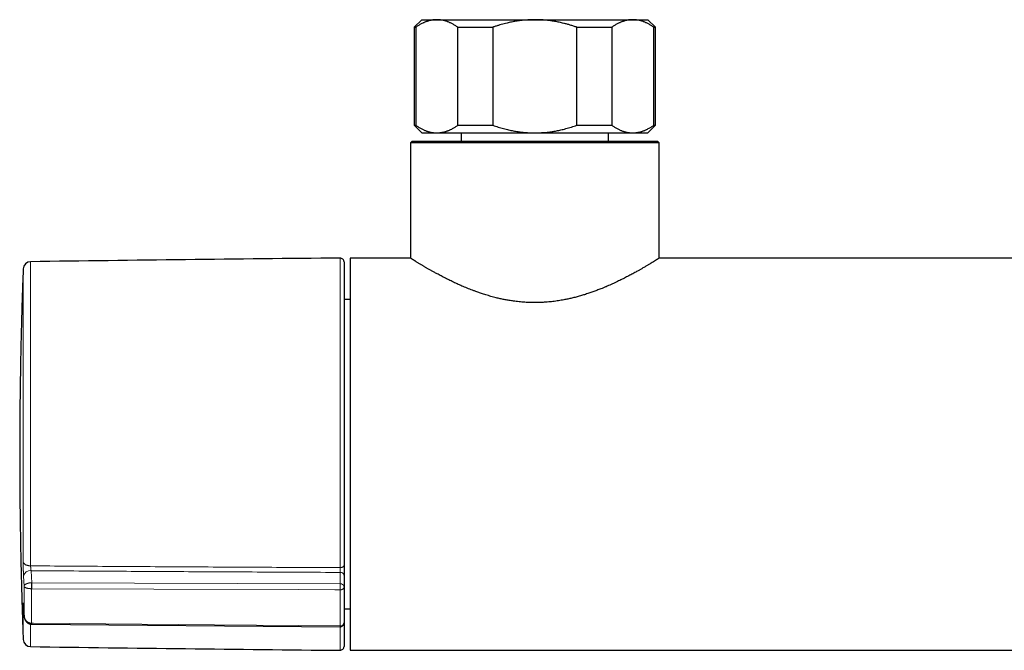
# Model space of a CAD drawing. Header units: millimetres. Extents: x 8 to 686, y 12 to 353.
# Tile 1 of 12: x 209 to 340, y 29 to 112. Entities that reach past the tile are written whole.
import ezdxf

# ---------------------------------------------------------------- set-up
doc = ezdxf.new("R2010")
doc.units = ezdxf.units.MM

msp = doc.modelspace()

# ---------------------------------------------------------------- linework, layer by layer
at = {"color": 7, "linetype": 'Continuous', "lineweight": 30}
for p, q in [((262.4, 112.15), (261.4, 111.15)), ((261.4, 111.15), (261.4, 98.15)), ((261.4, 111.15), (261.63, 111.15)), ((261.63, 111.15), (261.63, 98.15)), ((262.4, 112.15), (264.41, 112.15)), ((264.41, 112.15), (277.4, 112.15)), ((267.19, 111.15), (271.83, 111.15)), ((267.19, 98.15), (267.19, 111.15)), ((271.83, 111.15), (271.83, 98.15)), ((277.4, 112.15), (290.39, 112.15)), ((282.97, 111.15), (287.61, 111.15)), ((282.97, 98.15), (282.97, 111.15)), ((287.61, 111.15), (287.61, 98.15)), ((290.39, 112.15), (292.4, 112.15)), ((293.4, 111.15), (292.4, 112.15)), ((293.17, 98.15), (293.17, 111.15)), ((293.17, 111.15), (293.4, 111.15)), ((293.4, 98.15), (293.4, 111.15)), ((261.4, 98.15), (262.4, 97.15)), ((261.4, 98.15), (261.63, 98.15)), ((267.19, 98.15), (271.83, 98.15)), ((282.97, 98.15), (287.61, 98.15)), ((292.4, 97.15), (293.4, 98.15)), ((293.17, 98.15), (293.4, 98.15)), ((262.4, 97.15), (264.41, 97.15)), ((264.41, 97.15), (277.4, 97.15)), ((277.4, 97.15), (290.39, 97.15)), ((290.39, 97.15), (292.4, 97.15)), ((261.15, 96.06), (260.9, 95.81)), ((260.9, 95.81), (260.9, 80.56)), ((293.9, 95.81), (260.9, 95.81)), ((261.15, 96.06), (293.65, 96.06)), ((293.9, 95.81), (293.65, 96.06)), ((293.9, 80.56), (293.9, 95.81)), ((252.1, 80.05), (252.1, 39.81)), ((260.9, 80.56), (252.9, 80.56)), ((252.9, 80.56), (252.9, 28.56)), ((410.9, 80.56), (293.9, 80.56)), ((252.9, 75.06), (252.1, 75.06)), ((252.1, 38.53), (252.1, 37.02)), ((252.1, 36.89), (252.1, 32.2)), ((252.1, 34.06), (252.9, 34.06)), ((210.69, 32.02), (251.6, 31.68)), ((252.1, 32.2), (252.1, 32.2)), ((252.1, 32.17), (252.1, 29.06)), ((252.9, 28.56), (451.9, 28.56))]:
    msp.add_line(p, q, dxfattribs=at)
at = {"color": 252, "linetype": 'Continuous', "lineweight": 0}
for p, q in [((210.55, 80.07), (210.55, 39.75)), ((251.6, 39.52), (251.6, 80.55)), ((209.56, 40.31), (209.56, 79.11)), ((209.69, 37.05), (209.61, 38.39)), ((210.61, 39.11), (210.7, 37.51)), ((251.6, 37.37), (251.6, 38.88)), ((209.69, 33.12), (209.69, 37.05)), ((210.66, 37.51), (210.7, 37.51)), ((210.69, 36.72), (210.68, 36.72)), ((210.68, 36.72), (210.68, 32.15)), ((210.7, 37.51), (251.6, 37.37)), ((251.6, 31.81), (251.6, 36.58)), ((209.56, 30), (209.56, 34.56)), ((209.61, 34.42), (209.69, 33.12)), ((209.61, 34.39), (209.61, 34.42)), ((210.55, 32.03), (210.55, 29.04)), ((210.68, 32.15), (210.69, 32.15)), ((251.6, 28.56), (251.6, 31.68))]:
    msp.add_line(p, q, dxfattribs=at)
at = {"color": 252, "linetype": 'Continuous', "lineweight": 0, "flags": 128}
for points in [[(209.56, 40.31), (209.57, 40.28), (209.57, 40.24), (209.58, 40.21), (209.6, 40.18), (209.61, 40.15), (209.63, 40.12), (209.65, 40.09), (209.68, 40.06), (209.71, 40.03), (209.74, 40), (209.77, 39.98), (209.81, 39.95), (209.84, 39.93), (209.88, 39.9), (209.93, 39.88), (209.97, 39.86), (210.02, 39.84), (210.07, 39.83), (210.12, 39.81), (210.17, 39.8), (210.22, 39.79), (210.27, 39.78), (210.33, 39.77), (210.38, 39.76), (210.44, 39.76), (210.49, 39.75), (210.55, 39.75)], [(252.1, 39.81), (252.1, 39.78), (252.09, 39.76), (252.09, 39.74), (252.08, 39.72), (252.06, 39.69), (252.04, 39.67), (252.03, 39.65), (252, 39.63), (251.98, 39.62), (251.95, 39.6), (251.92, 39.58), (251.89, 39.57), (251.86, 39.56), (251.82, 39.55), (251.79, 39.54), (251.75, 39.53), (251.71, 39.52), (251.67, 39.52), (251.63, 39.52), (251.6, 39.52)], [(251.6, 36.58), (250.9, 36.58), (246.1, 36.6), (226.9, 36.67), (210.69, 36.72)], [(251.6, 36.58), (251.64, 36.58), (251.67, 36.58), (251.71, 36.59), (251.75, 36.59), (251.79, 36.6), (251.82, 36.61), (251.86, 36.62), (251.89, 36.64), (251.92, 36.65), (251.95, 36.67), (251.98, 36.69), (252, 36.71), (252.03, 36.73), (252.04, 36.75), (252.06, 36.77), (252.08, 36.79), (252.09, 36.82), (252.09, 36.84), (252.1, 36.86), (252.1, 36.89)], [(210.69, 32.15), (210.92, 32.14), (215.72, 32.1), (234.92, 31.94), (251.6, 31.81)]]:
    msp.add_lwpolyline(points, dxfattribs=at)
at = {"color": 7, "linetype": 'Continuous', "lineweight": 30}
for centre, radius, start, end in [((210.56, 79.07), 1, 90.7875, 177.8371), ((351.43, -10168.96), 10250, 90.558067, 90.787524), ((251.6, 80.05), 0.5, 0, 90.5581), ((251.6, 32.18), 0.5, 269.5253, 0.0007), ((210.56, 30.04), 1, 182.1629, 269.2125), ((351.43, 10278.07), 10250, 269.212476, 269.441933), ((251.6, 29.06), 0.5, 269.4419, 360)]:
    msp.add_arc(centre, radius, start, end, dxfattribs=at)
at = {"color": 252, "linetype": 'Continuous', "lineweight": 0}
for centre, radius, start, end in [((210.51, 38.2), 0.92, 83.9481, 167.7305), ((251.66, 38.44), 0.446, 12.114, 98.5011), ((226.07, 37.52), 15.42, 180.0279, 182.9623), ((272.19, 36.87), 61.5, 179.4041, 180.1404), ((251.66, 36.93), 0.446, 12.114, 98.5011), ((210.25, 34.59), 0.684, 182.7918, 202.803), ((210.09, 32.15), 0.582, 347.1102, 0.0405), ((215.1, 32.09), 4.4, 179.2619, 180.9598), ((251.65, 32.26), 0.457, 263.5402, 352.2109)]:
    msp.add_arc(centre, radius, start, end, dxfattribs=at)
at = {"color": 7, "linetype": 'Continuous', "lineweight": 30}
for points, knots in [([(264.41, 112.15), (264.38, 112.15), (264.28, 112.15), (264.13, 112.14), (263.95, 112.13), (263.77, 112.1), (263.59, 112.07), (263.43, 112.03), (263.27, 111.98), (263.12, 111.93), (262.97, 111.88), (262.82, 111.82), (262.68, 111.76), (262.52, 111.68), (262.35, 111.6), (262.17, 111.5), (261.98, 111.39), (261.8, 111.28), (261.69, 111.19), (261.63, 111.15)], [0, 0, 0, 0, 0.034083, 0.097391, 0.160725, 0.224069, 0.287405, 0.350714, 0.403934, 0.457159, 0.510379, 0.562664, 0.614953, 0.667239, 0.733776, 0.800332, 0.866897, 0.933458, 1, 1, 1, 1]), ([(267.19, 111.15), (267.13, 111.19), (267.02, 111.27), (266.84, 111.39), (266.66, 111.49), (266.48, 111.59), (266.31, 111.68), (266.15, 111.76), (265.99, 111.82), (265.84, 111.88), (265.69, 111.94), (265.54, 111.99), (265.37, 112.03), (265.19, 112.07), (264.99, 112.11), (264.8, 112.13), (264.6, 112.15), (264.47, 112.15), (264.41, 112.15)], [0, 0, 0, 0, 0.065617, 0.131252, 0.19689, 0.262521, 0.328134, 0.383158, 0.438187, 0.493212, 0.547625, 0.602042, 0.656455, 0.725142, 0.793864, 0.862595, 0.931314, 1, 1, 1, 1]), ([(277.4, 112.15), (277.28, 112.15), (277.03, 112.15), (276.66, 112.14), (276.28, 112.11), (275.91, 112.08), (275.56, 112.04), (275.23, 112), (274.92, 111.95), (274.62, 111.9), (274.31, 111.84), (274.01, 111.78), (273.69, 111.7), (273.33, 111.61), (272.95, 111.51), (272.58, 111.4), (272.2, 111.28), (271.96, 111.2), (271.83, 111.15)], [0, 0, 0, 0, 0.065449, 0.130926, 0.196415, 0.261894, 0.327345, 0.382403, 0.437466, 0.492525, 0.54654, 0.60056, 0.654576, 0.723644, 0.792733, 0.861832, 0.930927, 1, 1, 1, 1]), ([(282.97, 111.15), (282.83, 111.2), (282.54, 111.3), (282.11, 111.43), (281.67, 111.56), (281.28, 111.66), (280.94, 111.74), (280.64, 111.81), (280.35, 111.87), (280.05, 111.92), (279.76, 111.97), (279.43, 112.02), (279.09, 112.06), (278.71, 112.1), (278.33, 112.13), (277.96, 112.14), (277.64, 112.15), (277.46, 112.15), (277.4, 112.15)], [0, 0, 0, 0, 0.079536, 0.159092, 0.238644, 0.318175, 0.371508, 0.424845, 0.478178, 0.530957, 0.58374, 0.636519, 0.702911, 0.769333, 0.835765, 0.902185, 0.968576, 1, 1, 1, 1]), ([(290.39, 112.15), (290.36, 112.15), (290.27, 112.15), (290.11, 112.14), (289.93, 112.13), (289.75, 112.1), (289.58, 112.07), (289.41, 112.03), (289.25, 111.98), (289.1, 111.93), (288.95, 111.88), (288.8, 111.82), (288.66, 111.76), (288.5, 111.68), (288.33, 111.6), (288.15, 111.5), (287.97, 111.39), (287.79, 111.28), (287.67, 111.19), (287.61, 111.15)], [0, 0, 0, 0, 0.034083, 0.097391, 0.160725, 0.224069, 0.287405, 0.350714, 0.403934, 0.457159, 0.510379, 0.562664, 0.614953, 0.667239, 0.733776, 0.800332, 0.866897, 0.933458, 1, 1, 1, 1]), ([(293.17, 111.15), (293.12, 111.19), (293, 111.27), (292.82, 111.39), (292.64, 111.49), (292.46, 111.59), (292.29, 111.68), (292.13, 111.76), (291.98, 111.82), (291.82, 111.88), (291.67, 111.94), (291.52, 111.99), (291.35, 112.03), (291.17, 112.07), (290.98, 112.11), (290.78, 112.13), (290.59, 112.15), (290.46, 112.15), (290.39, 112.15)], [0, 0, 0, 0, 0.065617, 0.131252, 0.19689, 0.262521, 0.328134, 0.383158, 0.438187, 0.493212, 0.547625, 0.602042, 0.656455, 0.725142, 0.793864, 0.862595, 0.931314, 1, 1, 1, 1]), ([(261.63, 98.15), (261.68, 98.11), (261.8, 98.03), (261.98, 97.92), (262.16, 97.81), (262.34, 97.71), (262.51, 97.63), (262.67, 97.55), (262.82, 97.48), (262.98, 97.42), (263.13, 97.37), (263.28, 97.32), (263.45, 97.27), (263.63, 97.23), (263.82, 97.2), (264.02, 97.17), (264.21, 97.16), (264.34, 97.15), (264.41, 97.15)], [0, 0, 0, 0, 0.0656167, 0.1312516, 0.1968903, 0.2625206, 0.3281335, 0.3831583, 0.4381873, 0.4932116, 0.5476246, 0.6020424, 0.656455, 0.7251424, 0.7938638, 0.8625954, 0.9313145, 1, 1, 1, 1]), ([(264.41, 97.15), (264.44, 97.15), (264.53, 97.15), (264.69, 97.16), (264.87, 97.18), (265.05, 97.21), (265.22, 97.24), (265.39, 97.28), (265.55, 97.33), (265.7, 97.37), (265.85, 97.43), (266, 97.48), (266.14, 97.55), (266.3, 97.62), (266.47, 97.71), (266.65, 97.81), (266.83, 97.92), (267.01, 98.03), (267.13, 98.11), (267.19, 98.15)], [0, 0, 0, 0, 0.034083, 0.097391, 0.160725, 0.224069, 0.287405, 0.350714, 0.403934, 0.457159, 0.510379, 0.562664, 0.614953, 0.667239, 0.733776, 0.800332, 0.866897, 0.933458, 1, 1, 1, 1]), ([(271.83, 98.15), (271.95, 98.11), (272.19, 98.03), (272.54, 97.92), (272.9, 97.81), (273.26, 97.71), (273.6, 97.63), (273.92, 97.55), (274.23, 97.48), (274.53, 97.42), (274.84, 97.37), (275.15, 97.32), (275.48, 97.27), (275.84, 97.23), (276.23, 97.2), (276.62, 97.17), (277.01, 97.16), (277.27, 97.15), (277.4, 97.15)], [0, 0, 0, 0, 0.0656167, 0.1312516, 0.1968903, 0.2625206, 0.3281335, 0.3831583, 0.4381873, 0.4932116, 0.5476246, 0.6020424, 0.656455, 0.7251424, 0.7938638, 0.8625954, 0.9313145, 1, 1, 1, 1]), ([(277.4, 97.15), (277.46, 97.15), (277.64, 97.15), (277.94, 97.16), (278.3, 97.18), (278.66, 97.2), (279.02, 97.24), (279.36, 97.28), (279.68, 97.32), (279.98, 97.37), (280.27, 97.42), (280.57, 97.48), (280.86, 97.55), (281.18, 97.62), (281.52, 97.71), (281.88, 97.81), (282.25, 97.92), (282.61, 98.03), (282.85, 98.11), (282.97, 98.15)], [0, 0, 0, 0, 0.031424, 0.094899, 0.158401, 0.221913, 0.285416, 0.348893, 0.402256, 0.455625, 0.508989, 0.561409, 0.613834, 0.666254, 0.732989, 0.799742, 0.866504, 0.933261, 1, 1, 1, 1]), ([(287.61, 98.15), (287.67, 98.11), (287.78, 98.03), (287.96, 97.92), (288.14, 97.81), (288.32, 97.71), (288.49, 97.63), (288.65, 97.55), (288.8, 97.48), (288.96, 97.42), (289.11, 97.37), (289.26, 97.32), (289.43, 97.27), (289.61, 97.23), (289.81, 97.2), (290, 97.17), (290.2, 97.16), (290.33, 97.15), (290.39, 97.15)], [0, 0, 0, 0, 0.065617, 0.131252, 0.19689, 0.262521, 0.328134, 0.383158, 0.438187, 0.493212, 0.547625, 0.602042, 0.656455, 0.725142, 0.793864, 0.862595, 0.931314, 1, 1, 1, 1]), ([(290.39, 97.15), (290.42, 97.15), (290.51, 97.15), (290.67, 97.16), (290.85, 97.18), (291.03, 97.21), (291.21, 97.24), (291.37, 97.28), (291.53, 97.33), (291.68, 97.37), (291.83, 97.43), (291.98, 97.48), (292.12, 97.55), (292.28, 97.62), (292.45, 97.71), (292.63, 97.81), (292.81, 97.92), (293, 98.03), (293.11, 98.11), (293.17, 98.15)], [0, 0, 0, 0, 0.034083, 0.097391, 0.160725, 0.224069, 0.287405, 0.350714, 0.403934, 0.457159, 0.510379, 0.562664, 0.614953, 0.667239, 0.733776, 0.800332, 0.866897, 0.933458, 1, 1, 1, 1]), ([(267.65, 97.15), (267.65, 96.83), (267.65, 96.47), (267.65, 96.1), (267.65, 96.06)], [0, 0, 0, 0, 0.872188, 1, 1, 1, 1]), ([(287.15, 96.06), (287.15, 96.1), (287.15, 96.47), (287.15, 96.83), (287.15, 97.15)], [0, 0, 0, 0, 0.127812, 1, 1, 1, 1]), ([(293.9, 80.56), (293.9, 80.56), (293.9, 80.56), (293.89, 80.55), (293.88, 80.55), (293.87, 80.54), (293.85, 80.52), (293.82, 80.5), (293.78, 80.48), (293.72, 80.44), (293.66, 80.4), (293.59, 80.36), (293.51, 80.31), (293.42, 80.25), (293.34, 80.2), (293.26, 80.15), (293.17, 80.1), (293.08, 80.04), (292.98, 79.98), (292.89, 79.92), (292.78, 79.86), (292.66, 79.79), (292.53, 79.71), (292.37, 79.61), (292.2, 79.51), (292.02, 79.41), (291.84, 79.3), (291.66, 79.2), (291.5, 79.1), (291.34, 79.01), (291.18, 78.92), (290.99, 78.82), (290.78, 78.69), (290.52, 78.55), (290.26, 78.41), (289.99, 78.27), (289.71, 78.12), (289.43, 77.97), (289.13, 77.82), (288.82, 77.67), (288.51, 77.52), (288.18, 77.36), (287.85, 77.2), (287.52, 77.05), (287.18, 76.9), (286.84, 76.76), (286.49, 76.61), (286.18, 76.48), (285.89, 76.37), (285.63, 76.27), (285.36, 76.17), (285.1, 76.07), (284.83, 75.98), (284.55, 75.88), (284.27, 75.79), (283.99, 75.7), (283.71, 75.62), (283.44, 75.54), (283.16, 75.46), (282.88, 75.38), (282.59, 75.31), (282.31, 75.24), (282.05, 75.18), (281.79, 75.12), (281.52, 75.07), (281.23, 75.01), (280.9, 74.95), (280.54, 74.89), (280.17, 74.84), (279.8, 74.79), (279.43, 74.75), (279.09, 74.72), (278.77, 74.7), (278.49, 74.68), (278.2, 74.66), (277.92, 74.66), (277.64, 74.65), (277.36, 74.65), (277.08, 74.65), (276.78, 74.66), (276.43, 74.67), (276.06, 74.69), (275.69, 74.72), (275.31, 74.76), (274.94, 74.8), (274.6, 74.84), (274.29, 74.89), (274.01, 74.93), (273.73, 74.98), (273.46, 75.03), (273.2, 75.08), (272.94, 75.14), (272.68, 75.2), (272.4, 75.26), (272.09, 75.34), (271.75, 75.43), (271.42, 75.52), (271.09, 75.62), (270.76, 75.72), (270.47, 75.81), (270.2, 75.9), (269.96, 75.98), (269.72, 76.07), (269.44, 76.17), (269.12, 76.29), (268.77, 76.42), (268.42, 76.56), (268.08, 76.7), (267.74, 76.85), (267.41, 76.99), (267.09, 77.14), (266.76, 77.29), (266.45, 77.44), (266.14, 77.59), (265.83, 77.74), (265.54, 77.89), (265.25, 78.04), (264.97, 78.18), (264.7, 78.33), (264.46, 78.46), (264.25, 78.57), (264.07, 78.67), (263.89, 78.77), (263.72, 78.86), (263.55, 78.96), (263.39, 79.05), (263.23, 79.15), (263.07, 79.23), (262.92, 79.32), (262.78, 79.4), (262.65, 79.48), (262.52, 79.56), (262.39, 79.64), (262.25, 79.72), (262.11, 79.81), (261.96, 79.9), (261.82, 79.98), (261.7, 80.05), (261.6, 80.12), (261.52, 80.17), (261.44, 80.22), (261.37, 80.26), (261.3, 80.3), (261.24, 80.34), (261.18, 80.38), (261.13, 80.41), (261.08, 80.44), (261.04, 80.47), (261, 80.49), (260.97, 80.51), (260.95, 80.53), (260.93, 80.54), (260.91, 80.55), (260.9, 80.55), (260.9, 80.56), (260.9, 80.56), (260.9, 80.56)], [0, 0, 0, 0, 0.002395, 0.0084, 0.013909, 0.019419, 0.024938, 0.030457, 0.037939, 0.045422, 0.052904, 0.06044, 0.067977, 0.075513, 0.081259, 0.087006, 0.092762, 0.098518, 0.104057, 0.109597, 0.115144, 0.120692, 0.128189, 0.135687, 0.143185, 0.150724, 0.158264, 0.165804, 0.171533, 0.177262, 0.182998, 0.188734, 0.197075, 0.205416, 0.213778, 0.22214, 0.230576, 0.239011, 0.247467, 0.255923, 0.264538, 0.273152, 0.281787, 0.290423, 0.298686, 0.306949, 0.315231, 0.323514, 0.329433, 0.335352, 0.341279, 0.347206, 0.353226, 0.359247, 0.365277, 0.371306, 0.377079, 0.382853, 0.388626, 0.394419, 0.400213, 0.406007, 0.411175, 0.416343, 0.421518, 0.426694, 0.433698, 0.440703, 0.447707, 0.454759, 0.461814, 0.468866, 0.474242, 0.479617, 0.485004, 0.49039, 0.495555, 0.50072, 0.505895, 0.51107, 0.518092, 0.525115, 0.532137, 0.539212, 0.546289, 0.553364, 0.558763, 0.564163, 0.569572, 0.574981, 0.580064, 0.585147, 0.590238, 0.595328, 0.602199, 0.60907, 0.615941, 0.622847, 0.629753, 0.636658, 0.641898, 0.647137, 0.652382, 0.657628, 0.665733, 0.673838, 0.681963, 0.690087, 0.698278, 0.70647, 0.714679, 0.722889, 0.731242, 0.739596, 0.747969, 0.756342, 0.764627, 0.772912, 0.781217, 0.789521, 0.795456, 0.801391, 0.807334, 0.813276, 0.819313, 0.825349, 0.831393, 0.837438, 0.843225, 0.849012, 0.854798, 0.860603, 0.866409, 0.872214, 0.880015, 0.887815, 0.895638, 0.903461, 0.909053, 0.914645, 0.920246, 0.925846, 0.931558, 0.93727, 0.942992, 0.948714, 0.954226, 0.959739, 0.965251, 0.970785, 0.976319, 0.981853, 0.987514, 0.993176, 0.998848, 1, 1, 1, 1]), ([(209.56, 79.11), (209.56, 79.01), (209.52, 78.03), (209.46, 76.16), (209.37, 73.49), (209.3, 70.8), (209.24, 68.1), (209.19, 65.39), (209.15, 62.68), (209.12, 59.97), (209.1, 57.26), (209.1, 55.46), (209.1, 54.56)], [0, 0, 0, 0, 0.011841, 0.1199174, 0.2279967, 0.338284, 0.4485725, 0.5588613, 0.6691494, 0.7794358, 0.8897197, 1, 1, 1, 1]), ([(209.1, 54.56), (209.1, 53.66), (209.1, 51.85), (209.12, 49.15), (209.15, 46.45), (209.19, 43.75), (209.24, 41.06), (209.3, 38.39), (209.37, 35.74), (209.45, 33.09), (209.52, 31.18), (209.56, 30.15), (209.56, 30.01)], [0, 0, 0, 0, 0.110046, 0.220095, 0.330147, 0.440201, 0.550255, 0.658343, 0.766431, 0.874517, 0.982599, 1, 1, 1, 1]), ([(252.1, 39.81), (252.1, 39.78), (252.1, 39.74), (252.1, 39.66), (252.1, 39.58), (252.1, 39.5), (252.1, 39.42), (252.1, 39.34), (252.1, 39.25), (252.1, 39.17), (252.1, 39.09), (252.1, 39), (252.1, 38.92), (252.1, 38.84), (252.1, 38.76), (252.1, 38.68), (252.1, 38.6), (252.1, 38.56), (252.1, 38.53)], [0, 0, 0, 0, 0.0607917, 0.1218007, 0.1828097, 0.2436014, 0.3043932, 0.3654021, 0.4264111, 0.4872028, 0.5479952, 0.6090048, 0.6700145, 0.7308069, 0.7979585, 0.8654034, 0.9328484, 1, 1, 1, 1]), ([(252.1, 37.02), (252.1, 37.02), (252.1, 37.01), (252.1, 36.99), (252.1, 36.95), (252.1, 36.92), (252.1, 36.9), (252.1, 36.89)], [0, 0, 0, 0, 0.060968, 0.295732, 0.530489, 0.765244, 1, 1, 1, 1]), ([(209.59, 34.7), (209.59, 34.7), (209.59, 34.7), (209.59, 34.7), (209.59, 34.69), (209.59, 34.68), (209.59, 34.67), (209.6, 34.66), (209.6, 34.64), (209.6, 34.62), (209.6, 34.6), (209.6, 34.57), (209.6, 34.54), (209.61, 34.51), (209.61, 34.48), (209.61, 34.44), (209.61, 34.41), (209.61, 34.4), (209.61, 34.39)], [0, 0, 0, 0, 0.033044, 0.080766, 0.13256, 0.188424, 0.248193, 0.311563, 0.378126, 0.44742, 0.518968, 0.592318, 0.667051, 0.743363, 0.819519, 0.897325, 0.976304, 1, 1, 1, 1]), ([(209.61, 34.39), (209.62, 34.35), (209.64, 33.92), (209.66, 33.48), (209.69, 33.08)], [0, 0, 0, 0, 0.091354, 1, 1, 1, 1]), ([(209.69, 33.08), (209.69, 33.08), (209.69, 33.06), (209.69, 33.02), (209.7, 32.96), (209.71, 32.9), (209.72, 32.84), (209.74, 32.78), (209.76, 32.73), (209.78, 32.67), (209.8, 32.62), (209.83, 32.57), (209.85, 32.52), (209.88, 32.47), (209.91, 32.43), (209.95, 32.38), (209.98, 32.34), (210.02, 32.3), (210.06, 32.27), (210.1, 32.23), (210.14, 32.2), (210.18, 32.17), (210.23, 32.14), (210.27, 32.12), (210.32, 32.09), (210.37, 32.08), (210.41, 32.06), (210.46, 32.05), (210.51, 32.03), (210.56, 32.03), (210.6, 32.02), (210.64, 32.02), (210.66, 32.02), (210.66, 32.02)], [0, 0, 0, 0, 0.0046749, 0.0424077, 0.0801246, 0.117711, 0.155112, 0.1922839, 0.2291946, 0.2658229, 0.3021573, 0.3381954, 0.3739422, 0.409409, 0.4446125, 0.4795737, 0.5112932, 0.5459212, 0.5799315, 0.6137117, 0.6472399, 0.680501, 0.7134902, 0.7462111, 0.7786742, 0.8108952, 0.8401778, 0.8713339, 0.9021401, 0.9330362, 0.9640122, 0.9950571, 1, 1, 1, 1]), ([(210.66, 32.02), (210.67, 32.02), (210.68, 32.02), (210.69, 32.02), (210.69, 32.02)], [0, 0, 0, 0, 0.376786, 1, 1, 1, 1]), ([(252.1, 32.2), (252.1, 32.2), (252.1, 32.19), (252.1, 32.18), (252.1, 32.18), (252.1, 32.18)], [0, 0, 0, 0, 0.130637, 0.633984, 1, 1, 1, 1])]:
    msp.add_open_spline(points, degree=3, knots=knots, dxfattribs=at)
at = {"color": 252, "linetype": 'Continuous', "lineweight": 0}
for points, knots in [([(209.61, 38.39), (209.61, 38.42), (209.61, 38.46), (209.61, 38.53), (209.6, 38.61), (209.6, 38.69), (209.6, 38.78), (209.59, 38.87), (209.59, 38.98), (209.58, 39.1), (209.58, 39.23), (209.58, 39.35), (209.57, 39.48), (209.57, 39.61), (209.57, 39.73), (209.57, 39.86), (209.57, 39.97), (209.56, 40.09), (209.56, 40.2), (209.56, 40.27), (209.56, 40.31)], [0, 0, 0, 0, 0.044392, 0.088827, 0.133219, 0.179218, 0.225263, 0.271262, 0.331147, 0.391032, 0.452652, 0.514272, 0.574119, 0.633966, 0.695549, 0.757132, 0.81698, 0.876827, 0.938413, 1, 1, 1, 1]), ([(210.55, 39.75), (213.93, 39.73), (220.7, 39.68), (230.92, 39.62), (241.22, 39.56), (248.14, 39.53), (251.6, 39.52)], [0, 0, 0, 0, 0.247287, 0.494575, 0.747287, 1, 1, 1, 1]), ([(210.55, 39.75), (210.55, 39.74), (210.55, 39.72), (210.55, 39.68), (210.55, 39.64), (210.55, 39.6), (210.56, 39.56), (210.56, 39.52), (210.56, 39.48), (210.56, 39.43), (210.57, 39.39), (210.57, 39.35), (210.58, 39.31), (210.58, 39.27), (210.59, 39.23), (210.6, 39.19), (210.6, 39.15), (210.61, 39.13), (210.61, 39.11)], [0, 0, 0, 0, 0.059549, 0.119098, 0.180418, 0.241737, 0.301426, 0.361115, 0.422561, 0.484008, 0.543963, 0.603918, 0.66561, 0.727302, 0.794281, 0.861261, 0.93063, 1, 1, 1, 1]), ([(251.6, 38.88), (251.6, 38.89), (251.6, 38.91), (251.6, 38.95), (251.6, 38.99), (251.6, 39.03), (251.6, 39.07), (251.6, 39.11), (251.6, 39.16), (251.6, 39.2), (251.6, 39.24), (251.6, 39.28), (251.6, 39.32), (251.6, 39.36), (251.6, 39.4), (251.6, 39.44), (251.6, 39.48), (251.6, 39.5), (251.6, 39.52)], [0, 0, 0, 0, 0.065848, 0.132251, 0.200424, 0.269214, 0.329036, 0.389273, 0.45082, 0.512819, 0.572638, 0.633526, 0.694415, 0.756412, 0.816229, 0.877117, 0.938004, 1, 1, 1, 1]), ([(251.6, 38.88), (248.14, 38.9), (241.22, 38.93), (230.93, 38.98), (220.73, 39.04), (213.98, 39.09), (210.61, 39.11)], [0, 0, 0, 0, 0.253148, 0.506296, 0.753148, 1, 1, 1, 1]), ([(209.69, 37.05), (209.69, 37.05), (209.69, 37.06), (209.69, 37.09), (209.71, 37.13), (209.73, 37.18), (209.77, 37.22), (209.81, 37.26), (209.85, 37.29), (209.91, 37.33), (209.97, 37.36), (210.03, 37.39), (210.09, 37.41), (210.16, 37.43), (210.22, 37.45), (210.28, 37.46), (210.35, 37.48), (210.41, 37.49), (210.49, 37.5), (210.57, 37.51), (210.63, 37.51), (210.66, 37.51)], [0, 0, 0, 0, 0.004105, 0.067875, 0.131644, 0.197582, 0.263519, 0.324347, 0.385172, 0.448046, 0.510917, 0.560681, 0.610443, 0.661447, 0.712449, 0.755752, 0.799055, 0.843245, 0.887434, 0.943471, 1, 1, 1, 1]), ([(210.68, 36.72), (210.65, 36.72), (210.59, 36.72), (210.51, 36.73), (210.43, 36.73), (210.37, 36.74), (210.3, 36.74), (210.24, 36.75), (210.17, 36.77), (210.11, 36.78), (210.05, 36.79), (209.99, 36.81), (209.93, 36.83), (209.87, 36.86), (209.82, 36.89), (209.77, 36.92), (209.74, 36.95), (209.71, 36.98), (209.69, 37.01), (209.69, 37.04), (209.69, 37.05), (209.69, 37.05)], [0, 0, 0, 0, 0.056011, 0.112515, 0.155803, 0.199091, 0.243276, 0.28746, 0.337223, 0.386986, 0.438006, 0.489028, 0.54986, 0.610695, 0.673602, 0.736512, 0.800267, 0.864024, 0.92996, 0.995897, 1, 1, 1, 1]), ([(251.6, 36.58), (251.6, 36.59), (251.6, 36.62), (251.6, 36.66), (251.6, 36.71), (251.6, 36.75), (251.6, 36.8), (251.6, 36.85), (251.6, 36.9), (251.6, 36.95), (251.6, 37), (251.6, 37.05), (251.6, 37.1), (251.6, 37.15), (251.6, 37.2), (251.6, 37.24), (251.6, 37.29), (251.6, 37.33), (251.6, 37.35), (251.6, 37.37)], [0, 0, 0, 0, 0.0576648, 0.1157299, 0.1750577, 0.2348218, 0.2924865, 0.3505515, 0.4098792, 0.4696431, 0.5273075, 0.5853722, 0.6446996, 0.7044633, 0.7621286, 0.8201942, 0.8795225, 0.9392872, 1, 1, 1, 1]), ([(209.56, 34.56), (209.56, 34.58), (209.56, 34.61), (209.56, 34.66), (209.56, 34.7), (209.57, 34.74), (209.57, 34.77), (209.57, 34.8), (209.57, 34.82), (209.57, 34.84), (209.57, 34.84), (209.58, 34.84), (209.58, 34.82), (209.59, 34.79), (209.59, 34.75), (209.59, 34.7), (209.6, 34.65), (209.6, 34.58), (209.61, 34.51), (209.61, 34.45), (209.61, 34.42)], [0, 0, 0, 0, 0.044121, 0.088283, 0.132404, 0.178111, 0.223865, 0.269573, 0.32955, 0.389528, 0.451254, 0.51298, 0.573013, 0.633047, 0.694829, 0.756611, 0.816589, 0.876568, 0.938284, 1, 1, 1, 1]), ([(210.68, 32.15), (210.65, 32.15), (210.59, 32.15), (210.51, 32.16), (210.43, 32.18), (210.37, 32.2), (210.3, 32.22), (210.24, 32.25), (210.17, 32.29), (210.11, 32.33), (210.05, 32.38), (209.99, 32.44), (209.93, 32.5), (209.87, 32.58), (209.82, 32.65), (209.77, 32.74), (209.74, 32.83), (209.71, 32.92), (209.69, 33.02), (209.69, 33.08), (209.69, 33.12), (209.69, 33.12)], [0, 0, 0, 0, 0.0560107, 0.1125154, 0.1558032, 0.1990915, 0.2432756, 0.2874604, 0.3372227, 0.3869863, 0.4380062, 0.4890276, 0.54986, 0.610695, 0.6736023, 0.736512, 0.8002675, 0.8640244, 0.9299604, 0.995897, 1, 1, 1, 1]), ([(209.69, 33.08), (209.69, 33.09), (209.69, 33.11), (209.69, 33.12), (209.69, 33.12)], [0, 0, 0, 0, 0.82887, 1, 1, 1, 1]), ([(251.6, 31.68), (251.6, 31.68), (251.6, 31.68), (251.6, 31.68), (251.6, 31.69), (251.6, 31.71), (251.6, 31.73), (251.6, 31.75), (251.6, 31.77), (251.6, 31.8), (251.6, 31.81)], [0, 0, 0, 0, 0.109451, 0.236892, 0.36527, 0.489135, 0.613859, 0.741296, 0.869671, 1, 1, 1, 1])]:
    msp.add_open_spline(points, degree=3, knots=knots, dxfattribs=at)

doc.saveas('drawing.dxf')
